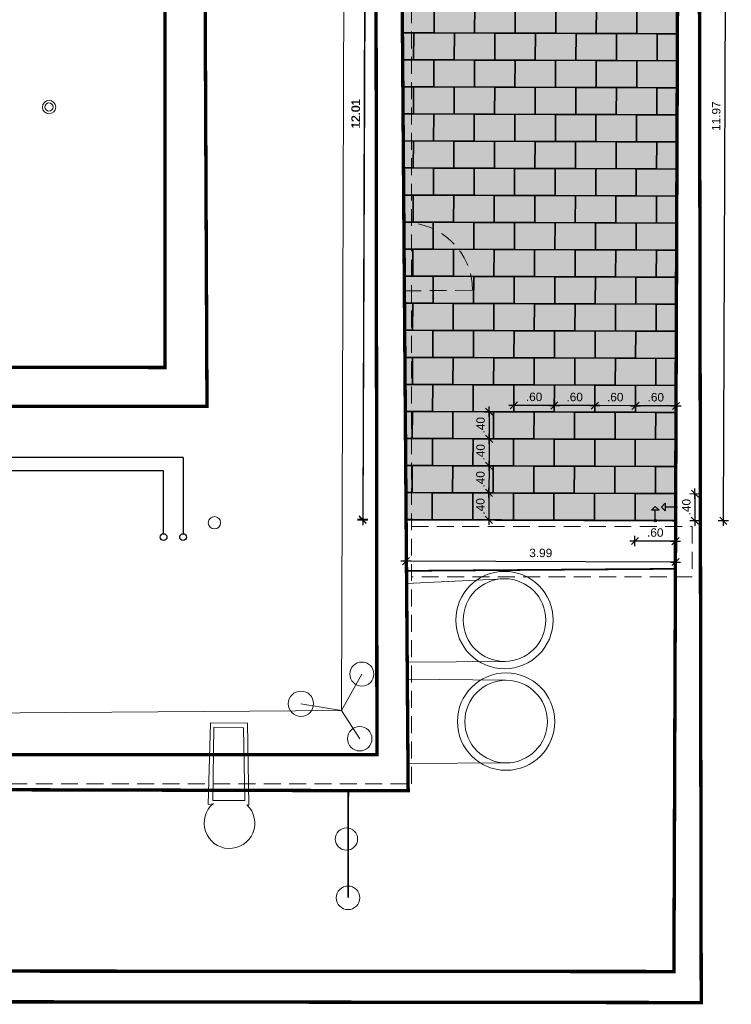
# Model space of a CAD drawing. Header units: metres. Extents: x 0 to 65.3, y 0 to 32.2.
# Tile 16 of 17: x 50.7 to 61.3, y 3.5 to 18.1. Entities that reach past the tile are written whole.
import ezdxf

# ---------------------------------------------------------------- set-up
doc = ezdxf.new("R2010")
doc.units = ezdxf.units.M
doc.linetypes.add('VERDECKT', pattern=[0.375, 0.25, -0.125])
doc.layers.get('0').update_dxf_attribs({"lineweight": 0})
doc.layers.add('003ARCH_A', color=7, linetype='Continuous')
doc.layers.add('004TGA_H', color=254, linetype='Continuous')
doc.styles.add('ARIAL', font='arial.ttf')
doc.dimstyles.new('Musterstil_M', dxfattribs={"dimtxt": 0.125, "dimasz": 0.01, "dimexe": 1.25, "dimexo": 0.0625, "dimgap": 0.0625, "dimtad": 1, "dimzin": 4, "dimdsep": 46, "dimtxsty": 'ARIAL', "dimblk": 'Pfeilspitze Bem M', "dimcen": 0.09, "dimse1": 1, "dimse2": 1, "dimadec": 0, "dimazin": 1, "dimtfac": 1, "dimtix": 1, "dimtmove": 2, "dimatfit": 3, "dimldrblk": 'Pfeilspitze Bem M', "dimfxl": 1, "dimarcsym": 0})

# ---------------------------------------------------------------- blocks, each defined once
blk = doc.blocks.new('Pfeilspitze Bem M')
for p, q in [((-7.5, 0), (7.5, 0)), ((5.3, 5.3), (-5.3, -5.3)), ((0, 7.5), (0, -7.5))]:
    blk.add_line(p, q)
blk = doc.blocks.new('*D23')
at = {"layer": '003ARCH_A', "color": 0, "lineweight": -2, "transparency": 16777216}
blk.add_line((59.246, 12.368), (58.666, 12.37), dxfattribs=at)
at = {"layer": 'Defpoints', "color": 0, "transparency": 16777216}
for p in [(58.657, 12.674), (59.257, 12.672), (58.656, 12.37)]:
    blk.add_point(p, dxfattribs=at)
at = {"layer": '003ARCH_A', "color": 0, "lineweight": -2, "transparency": 16777216, "xscale": 0.01, "yscale": 0.01, "zscale": 0.01}
for p, rotation in [((58.656, 12.37), 179.7898529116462), ((59.256, 12.368), 359.7898529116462)]:
    blk.add_blockref('Pfeilspitze Bem M', p, dxfattribs=dict(at, rotation=rotation))
at = {"layer": '003ARCH_A', "color": 0, "lineweight": 0, "transparency": 16777216, "insert": (58.957, 12.495), "char_height": 0.125, "attachment_point": 5, "rotation": 359.7899, "style": 'ARIAL'}
blk.add_mtext('.60', dxfattribs=at)
blk = doc.blocks.new('*D24')
at = {"layer": '003ARCH_A', "color": 0, "lineweight": -2, "transparency": 16777216}
blk.add_line((59.846, 12.365), (59.266, 12.368), dxfattribs=at)
at = {"layer": 'Defpoints', "color": 0, "transparency": 16777216}
for p in [(59.257, 12.672), (59.857, 12.67), (59.256, 12.368)]:
    blk.add_point(p, dxfattribs=at)
at = {"layer": '003ARCH_A', "color": 0, "lineweight": -2, "transparency": 16777216, "xscale": 0.01, "yscale": 0.01, "zscale": 0.01}
for p, rotation in [((59.256, 12.368), 179.7898529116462), ((59.856, 12.365), 359.7898529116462)]:
    blk.add_blockref('Pfeilspitze Bem M', p, dxfattribs=dict(at, rotation=rotation))
at = {"layer": '003ARCH_A', "color": 0, "lineweight": 0, "transparency": 16777216, "insert": (59.557, 12.493), "char_height": 0.125, "attachment_point": 5, "rotation": 359.7899, "style": 'ARIAL'}
blk.add_mtext('.60', dxfattribs=at)
blk = doc.blocks.new('*D25')
at = {"layer": '003ARCH_A', "color": 0, "lineweight": -2, "transparency": 16777216}
blk.add_line((60.446, 12.363), (59.866, 12.365), dxfattribs=at)
at = {"layer": 'Defpoints', "color": 0, "transparency": 16777216}
for p in [(59.857, 12.67), (60.457, 12.667), (59.856, 12.365)]:
    blk.add_point(p, dxfattribs=at)
at = {"layer": '003ARCH_A', "color": 0, "lineweight": -2, "transparency": 16777216, "xscale": 0.01, "yscale": 0.01, "zscale": 0.01}
for p, rotation in [((59.856, 12.365), 179.7898529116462), ((60.456, 12.363), 359.7898529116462)]:
    blk.add_blockref('Pfeilspitze Bem M', p, dxfattribs=dict(at, rotation=rotation))
at = {"layer": '003ARCH_A', "color": 0, "lineweight": 0, "transparency": 16777216, "insert": (60.157, 12.491), "char_height": 0.125, "attachment_point": 5, "rotation": 359.7899, "style": 'ARIAL'}
blk.add_mtext('.60', dxfattribs=at)
blk = doc.blocks.new('*D26')
at = {"layer": '003ARCH_A', "color": 0, "lineweight": -2, "transparency": 16777216}
blk.add_line((58.646, 12.37), (58.066, 12.372), dxfattribs=at)
at = {"layer": 'Defpoints', "color": 0, "transparency": 16777216}
for p in [(58.057, 12.676), (58.657, 12.674), (58.056, 12.372)]:
    blk.add_point(p, dxfattribs=at)
at = {"layer": '003ARCH_A', "color": 0, "lineweight": -2, "transparency": 16777216, "xscale": 0.01, "yscale": 0.01, "zscale": 0.01}
for p, rotation in [((58.056, 12.372), 179.7898529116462), ((58.656, 12.37), 359.7898529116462)]:
    blk.add_blockref('Pfeilspitze Bem M', p, dxfattribs=dict(at, rotation=rotation))
at = {"layer": '003ARCH_A', "color": 0, "lineweight": 0, "transparency": 16777216, "insert": (58.357, 12.497), "char_height": 0.125, "attachment_point": 5, "rotation": 359.7899, "style": 'ARIAL'}
blk.add_mtext('.60', dxfattribs=at)
blk = doc.blocks.new('*D27')
at = {"layer": '003ARCH_A', "color": 0, "lineweight": -2, "transparency": 16777216}
blk.add_line((57.69, 11.468), (57.689, 11.088), dxfattribs=at)
at = {"layer": 'Defpoints', "color": 0, "transparency": 16777216}
for p in [(57.386, 11.479), (57.384, 11.079), (57.689, 11.078)]:
    blk.add_point(p, dxfattribs=at)
at = {"layer": '003ARCH_A', "color": 0, "lineweight": -2, "transparency": 16777216, "xscale": 0.01, "yscale": 0.01, "zscale": 0.01}
for p, rotation in [((57.69, 11.478), 89.7898529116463), ((57.689, 11.078), 269.7898529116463)]:
    blk.add_blockref('Pfeilspitze Bem M', p, dxfattribs=dict(at, rotation=rotation))
at = {"layer": '003ARCH_A', "color": 0, "lineweight": 0, "transparency": 16777216, "insert": (57.563, 11.278), "char_height": 0.125, "attachment_point": 5, "rotation": 89.7899, "style": 'ARIAL'}
blk.add_mtext('.40', dxfattribs=at)
blk = doc.blocks.new('*D28')
at = {"layer": '003ARCH_A', "color": 0, "lineweight": -2, "transparency": 16777216}
blk.add_line((57.692, 11.868), (57.69, 11.488), dxfattribs=at)
at = {"layer": 'Defpoints', "color": 0, "transparency": 16777216}
for p in [(57.387, 11.879), (57.386, 11.479), (57.69, 11.478)]:
    blk.add_point(p, dxfattribs=at)
at = {"layer": '003ARCH_A', "color": 0, "lineweight": -2, "transparency": 16777216, "xscale": 0.01, "yscale": 0.01, "zscale": 0.01}
for p, rotation in [((57.692, 11.878), 89.7898529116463), ((57.69, 11.478), 269.7898529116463)]:
    blk.add_blockref('Pfeilspitze Bem M', p, dxfattribs=dict(at, rotation=rotation))
at = {"layer": '003ARCH_A', "color": 0, "lineweight": 0, "transparency": 16777216, "insert": (57.565, 11.678), "char_height": 0.125, "attachment_point": 5, "rotation": 89.7899, "style": 'ARIAL'}
blk.add_mtext('.40', dxfattribs=at)
blk = doc.blocks.new('*D29')
at = {"layer": '003ARCH_A', "color": 0, "lineweight": -2, "transparency": 16777216}
blk.add_line((57.693, 12.268), (57.692, 11.888), dxfattribs=at)
at = {"layer": 'Defpoints', "color": 0, "transparency": 16777216}
for p in [(57.389, 12.279), (57.387, 11.879), (57.692, 11.878)]:
    blk.add_point(p, dxfattribs=at)
at = {"layer": '003ARCH_A', "color": 0, "lineweight": -2, "transparency": 16777216, "xscale": 0.01, "yscale": 0.01, "zscale": 0.01}
for p, rotation in [((57.693, 12.278), 89.7898529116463), ((57.692, 11.878), 269.7898529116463)]:
    blk.add_blockref('Pfeilspitze Bem M', p, dxfattribs=dict(at, rotation=rotation))
at = {"layer": '003ARCH_A', "color": 0, "lineweight": 0, "transparency": 16777216, "insert": (57.566, 12.078), "char_height": 0.125, "attachment_point": 5, "rotation": 89.7899, "style": 'ARIAL'}
blk.add_mtext('.40', dxfattribs=at)
blk = doc.blocks.new('*D30')
at = {"layer": '003ARCH_A', "color": 0, "lineweight": -2, "transparency": 16777216}
blk.add_line((57.689, 11.068), (57.687, 10.688), dxfattribs=at)
at = {"layer": 'Defpoints', "color": 0, "transparency": 16777216}
for p in [(57.384, 11.079), (57.383, 10.679), (57.687, 10.678)]:
    blk.add_point(p, dxfattribs=at)
at = {"layer": '003ARCH_A', "color": 0, "lineweight": -2, "transparency": 16777216, "xscale": 0.01, "yscale": 0.01, "zscale": 0.01}
for p, rotation in [((57.689, 11.078), 89.7898529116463), ((57.687, 10.678), 269.7898529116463)]:
    blk.add_blockref('Pfeilspitze Bem M', p, dxfattribs=dict(at, rotation=rotation))
at = {"layer": '003ARCH_A', "color": 0, "lineweight": 0, "transparency": 16777216, "insert": (57.562, 10.878), "char_height": 0.125, "attachment_point": 5, "rotation": 89.7899, "style": 'ARIAL'}
blk.add_mtext('.40', dxfattribs=at)
blk = doc.blocks.new('*D31')
at = {"layer": '003ARCH_A', "color": 0, "lineweight": -2, "transparency": 16777216}
blk.add_line((60.439, 10.364), (59.859, 10.366), dxfattribs=at)
at = {"layer": 'Defpoints', "color": 0, "transparency": 16777216}
for p in [(59.85, 10.67), (60.45, 10.668), (59.849, 10.366)]:
    blk.add_point(p, dxfattribs=at)
at = {"layer": '003ARCH_A', "color": 0, "lineweight": -2, "transparency": 16777216, "xscale": 0.01, "yscale": 0.01, "zscale": 0.01}
for p, rotation in [((59.849, 10.366), 179.7898529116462), ((60.449, 10.364), 359.7898529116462)]:
    blk.add_blockref('Pfeilspitze Bem M', p, dxfattribs=dict(at, rotation=rotation))
at = {"layer": '003ARCH_A', "color": 0, "lineweight": 0, "transparency": 16777216, "insert": (60.149, 10.491), "char_height": 0.125, "attachment_point": 5, "rotation": 359.7899, "style": 'ARIAL'}
blk.add_mtext('.60', dxfattribs=at)
blk = doc.blocks.new('*D32')
at = {"layer": '003ARCH_A', "color": 0, "lineweight": -2, "transparency": 16777216}
blk.add_line((60.736, 11.056), (60.734, 10.676), dxfattribs=at)
at = {"layer": 'Defpoints', "color": 0, "transparency": 16777216}
for p in [(60.431, 11.067), (60.43, 10.667), (60.734, 10.666)]:
    blk.add_point(p, dxfattribs=at)
at = {"layer": '003ARCH_A', "color": 0, "lineweight": -2, "transparency": 16777216, "xscale": 0.01, "yscale": 0.01, "zscale": 0.01}
for p, rotation in [((60.736, 11.066), 89.7898529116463), ((60.734, 10.666), 269.7898529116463)]:
    blk.add_blockref('Pfeilspitze Bem M', p, dxfattribs=dict(at, rotation=rotation))
at = {"layer": '003ARCH_A', "color": 0, "lineweight": 0, "transparency": 16777216, "insert": (60.609, 10.867), "char_height": 0.125, "attachment_point": 5, "rotation": 89.7899, "style": 'ARIAL'}
blk.add_mtext('.40', dxfattribs=at)
blk = doc.blocks.new('*D33')
at = {"layer": '003ARCH_A', "color": 0, "lineweight": -2, "transparency": 16777216}
blk.add_line((60.438, 10.055), (56.471, 10.069), dxfattribs=at)
at = {"layer": 'Defpoints', "color": 0, "transparency": 16777216}
for p in [(56.464, 10.682), (60.45, 10.667), (56.461, 10.069)]:
    blk.add_point(p, dxfattribs=at)
at = {"layer": '003ARCH_A', "color": 0, "lineweight": -2, "transparency": 16777216, "xscale": 0.01, "yscale": 0.01, "zscale": 0.01}
for p, rotation in [((56.461, 10.069), 179.7898529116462), ((60.448, 10.055), 359.7898529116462)]:
    blk.add_blockref('Pfeilspitze Bem M', p, dxfattribs=dict(at, rotation=rotation))
at = {"layer": '003ARCH_A', "color": 0, "lineweight": 0, "transparency": 16777216, "insert": (58.455, 10.189), "char_height": 0.125, "attachment_point": 5, "rotation": 359.7899, "style": 'ARIAL'}
blk.add_mtext('3.99', dxfattribs=at)
blk = doc.blocks.new('*D35')
at = {"layer": '003ARCH_A', "color": 0, "lineweight": -2, "transparency": 16777216}
blk.add_line((61.199, 22.621), (61.155, 10.675), dxfattribs=at)
at = {"layer": 'Defpoints', "color": 0, "transparency": 16777216}
for p in [(60.494, 22.634), (60.45, 10.667), (61.155, 10.665)]:
    blk.add_point(p, dxfattribs=at)
at = {"layer": '003ARCH_A', "color": 0, "lineweight": -2, "transparency": 16777216, "xscale": 0.01, "yscale": 0.01, "zscale": 0.01}
for p, rotation in [((61.199, 22.631), 89.7898529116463), ((61.155, 10.665), 269.7898529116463)]:
    blk.add_blockref('Pfeilspitze Bem M', p, dxfattribs=dict(at, rotation=rotation))
at = {"layer": '003ARCH_A', "color": 0, "lineweight": 0, "transparency": 16777216, "insert": (61.051, 16.648), "char_height": 0.125, "attachment_point": 5, "rotation": 89.7899, "style": 'ARIAL'}
blk.add_mtext('11.97', dxfattribs=at)
blk = doc.blocks.new('*D36')
at = {"layer": '003ARCH_A', "color": 0, "lineweight": -2, "transparency": 16777216}
blk.add_line((55.866, 22.683), (55.823, 10.694), dxfattribs=at)
at = {"layer": 'Defpoints', "color": 0, "transparency": 16777216}
for p in [(56.37, 22.691), (55.822, 10.684), (56.464, 10.682)]:
    blk.add_point(p, dxfattribs=at)
at = {"layer": '003ARCH_A', "color": 0, "lineweight": -2, "transparency": 16777216, "xscale": 0.01, "yscale": 0.01, "zscale": 0.01}
for p, rotation in [((55.867, 22.693), 89.7898529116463), ((55.822, 10.684), 269.7898529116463)]:
    blk.add_blockref('Pfeilspitze Bem M', p, dxfattribs=dict(at, rotation=rotation))
at = {"layer": '003ARCH_A', "color": 0, "lineweight": 0, "transparency": 16777216, "insert": (55.718, 16.689), "char_height": 0.125, "attachment_point": 5, "rotation": 89.7899, "style": 'ARIAL'}
blk.add_mtext('12.01', dxfattribs=at)
blk = doc.blocks.new('*D39')
at = {"layer": '003ARCH_A', "color": 0, "lineweight": -2, "transparency": 16777216}
blk.add_line((55.866, 22.674), (55.822, 10.686), dxfattribs=at)
at = {"layer": 'Defpoints', "color": 0, "transparency": 16777216}
for p in [(56.373, 22.682), (55.822, 10.676), (56.467, 10.674)]:
    blk.add_point(p, dxfattribs=at)
at = {"layer": '003ARCH_A', "color": 0, "lineweight": -2, "transparency": 16777216, "xscale": 0.01, "yscale": 0.01, "zscale": 0.01}
for p, rotation in [((55.866, 22.684), 89.7898529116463), ((55.822, 10.676), 269.7898529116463)]:
    blk.add_blockref('Pfeilspitze Bem M', p, dxfattribs=dict(at, rotation=rotation))
at = {"layer": '003ARCH_A', "color": 0, "lineweight": 0, "transparency": 16777216, "insert": (55.718, 16.681), "char_height": 0.125, "attachment_point": 5, "rotation": 89.7899, "style": 'ARIAL'}
blk.add_mtext('12.01', dxfattribs=at)

msp = doc.modelspace()

# ---------------------------------------------------------------- hatches: boundary and pattern name
at = {"layer": '003ARCH_A', "true_color": 0x616161}
h = msp.add_hatch(color=251, dxfattribs=at)
h.dxf.hatch_style = 1
h.paths.add_polyline_path([(56.373, 22.682), (60.494, 22.634), (60.45, 10.667), (56.464, 10.682)])
at = {"layer": '003ARCH_A', "true_color": 0x8f8f8f}
h = msp.add_hatch(color=252, dxfattribs=at)
h.dxf.hatch_style = 1
h.paths.add_polyline_path([(56.394, 19.882), (60.484, 19.867), (60.482, 19.467), (56.397, 19.482)])
h.paths.add_polyline_path([(56.421, 16.282), (60.471, 16.267), (60.472, 16.667), (56.418, 16.682)])
h.paths.add_polyline_path([(56.442, 13.482), (60.46, 13.467), (60.459, 13.067), (56.445, 13.082)])
h.paths.add_polyline_path([(56.378, 21.482), (60.49, 21.467), (60.488, 21.067), (56.385, 21.082)])
h.paths.add_polyline_path([(56.406, 18.282), (60.478, 18.267), (60.477, 17.867), (56.409, 17.882)])
h.paths.add_polyline_path([(56.43, 15.082), (60.466, 15.067), (60.465, 14.667), (56.433, 14.682)])
h.paths.add_polyline_path([(56.455, 11.882), (60.454, 11.867), (60.453, 11.467), (56.458, 11.482)])

# ---------------------------------------------------------------- linework, layer by layer
at = {"layer": '003ARCH_A', "color": 9, "linetype": 'VERDECKT', "lineweight": 0}
for p, q in [((56.545, 6.775), (56.545, 22.67)), ((56.438, 14.066), (57.448, 14.073)), ((56.545, 10.58), (60.695, 10.58)), ((60.695, 10.58), (60.695, 9.835)), ((60.695, 9.835), (56.545, 9.835)), ((4.86, 6.775), (56.545, 6.775))]:
    msp.add_line(p, q, dxfattribs=at)
at = {"layer": '003ARCH_A', "color": 9, "linetype": 'Continuous', "lineweight": 0, "flags": 128}
for points in [[(2.796, 29.712, 0.05, 0.05, 0), (2.795, 3.606, 0.05, 0.05, 0), (60.829, 3.541, 0.05, 0.05, 0), (60.796, 22.662, 0.05, 0.05, 0)], [(3.19, 29.712, 0.05, 0.05, 0), (3.19, 4.036, 0.05, 0.05, 0), (60.425, 4, 0.05, 0.05, 0), (60.495, 22.784, 0.05, 0.05, 0)]]:
    msp.add_lwpolyline(points, format="xyseb", dxfattribs=at)
for points, const_width in [([(56.372, 22.841), (56.494, 6.673), (4.461, 6.806), (4.499, 22.547), (4.819, 22.545), (4.922, 7.217), (56.032, 7.208), (56.015, 22.441), (53.473, 22.43)], 0.05), ([(53.471, 22.881), (53.518, 12.357), (14.609, 12.383), (14.563, 22.496), (4.499, 22.547)], 0.05), ([(52.897, 22.483), (52.895, 12.932), (15.121, 12.963), (15.111, 22.392), (52.897, 22.483)], 0.05), ([(55.605, 5.09), (55.609, 6.675)], 0.025)]:
    msp.add_lwpolyline(points, dxfattribs=dict(at, const_width=const_width))
at = {"layer": '003ARCH_A', "color": 9, "lineweight": 0}
msp.add_lwpolyline([(56.373, 22.682), (60.494, 22.634), (60.45, 10.667), (56.464, 10.682), (56.373, 22.682)], dxfattribs=at)
at = {"layer": '003ARCH_A', "color": 9, "linetype": 'Continuous', "lineweight": 0, "flags": 128}
for points in [[(55.552, 21.555), (55.51, 7.858), (41.237, 7.754), (29.804, 7.67), (29.566, 7.28), (24.271, 7.325), (22.873, 7.793)], [(57.929, 8.586), (56.479, 8.575), (56.471, 9.74), (57.91, 9.808)], [(55.809, 8.399), (55.51, 7.858)], [(57.952, 7.085), (56.491, 7.074), (56.481, 8.324), (57.933, 8.307)], [(55.51, 7.858), (54.908, 7.96)], [(55.51, 7.858), (55.777, 7.443)], [(54.06, 7.603), (53.618, 7.612), (53.606, 6.528), (54.076, 6.531), (54.06, 7.603)]]:
    msp.add_lwpolyline(points, dxfattribs=at)
at = {"layer": '003ARCH_A', "color": 9}
for points in [[(56.406, 18.282), (56.878, 18.281), (56.877, 17.881), (56.409, 17.882)], [(56.409, 17.882), (56.577, 17.882), (56.575, 17.482), (56.412, 17.482)], [(60.475, 17.467), (60.175, 17.468), (60.177, 17.868), (60.477, 17.867)], [(56.412, 17.482), (56.875, 17.481), (56.874, 17.081), (56.415, 17.082)], [(56.415, 17.082), (56.574, 17.082), (56.572, 16.682), (56.418, 16.682)], [(60.472, 16.667), (60.172, 16.668), (60.174, 17.068), (60.474, 17.067)], [(56.418, 16.682), (56.872, 16.681), (56.871, 16.281), (56.421, 16.282)], [(56.421, 16.282), (56.571, 16.282), (56.569, 15.882), (56.424, 15.882)], [(60.469, 15.867), (60.169, 15.868), (60.171, 16.268), (60.471, 16.267)], [(56.424, 15.882), (56.869, 15.881), (56.868, 15.481), (56.427, 15.482)], [(56.427, 15.482), (56.568, 15.482), (56.566, 15.082), (56.43, 15.082)], [(60.466, 15.067), (60.166, 15.068), (60.168, 15.468), (60.468, 15.467)], [(56.43, 15.082), (56.866, 15.081), (56.865, 14.681), (56.433, 14.682)], [(56.433, 14.682), (56.565, 14.682), (56.563, 14.282), (56.436, 14.282)], [(60.463, 14.267), (60.163, 14.268), (60.165, 14.668), (60.465, 14.667)], [(56.436, 14.282), (56.863, 14.281), (56.862, 13.881), (56.439, 13.882)], [(56.439, 13.882), (56.562, 13.882), (56.56, 13.482), (56.442, 13.482)], [(60.46, 13.467), (60.16, 13.468), (60.162, 13.868), (60.462, 13.867)], [(56.442, 13.482), (56.86, 13.481), (56.859, 13.081), (56.445, 13.082)], [(56.445, 13.082), (56.559, 13.082), (56.557, 12.682), (56.448, 12.682)], [(60.457, 12.667), (60.157, 12.668), (60.159, 13.068), (60.459, 13.067)], [(56.448, 12.682), (56.857, 12.681), (56.856, 12.281), (56.452, 12.282)], [(56.452, 12.282), (56.556, 12.282), (56.554, 11.882), (56.455, 11.882)], [(60.454, 11.867), (60.154, 11.868), (60.156, 12.268), (60.456, 12.267)], [(56.455, 11.882), (56.854, 11.881), (56.853, 11.481), (56.458, 11.482)], [(56.458, 11.482), (56.553, 11.482), (56.551, 11.082), (56.461, 11.082)], [(60.451, 11.067), (60.151, 11.068), (60.153, 11.468), (60.453, 11.467)], [(56.461, 11.082), (56.851, 11.081), (56.85, 10.681), (56.464, 10.682)], [(60.298, 10.811), (60.241, 10.867), (60.298, 10.924), (60.298, 10.811)], [(60.093, 10.821), (60.15, 10.878), (60.206, 10.821), (60.093, 10.821)], [(60.15, 10.668), (60.15, 10.821)], [(60.451, 10.867), (60.298, 10.867)]]:
    msp.add_lwpolyline(points, dxfattribs=at)
for points in [[(56.878, 18.281), (57.478, 18.278), (57.477, 17.878), (56.877, 17.881)], [(57.478, 18.278), (58.078, 18.276), (58.077, 17.876), (57.477, 17.878)], [(58.078, 18.276), (58.678, 18.274), (58.677, 17.874), (58.077, 17.876)], [(58.678, 18.274), (59.278, 18.272), (59.277, 17.872), (58.677, 17.874)], [(59.278, 18.272), (59.878, 18.27), (59.877, 17.87), (59.277, 17.872)], [(59.878, 18.27), (60.478, 18.267), (60.477, 17.867), (59.877, 17.87)], [(56.577, 17.882), (57.177, 17.879), (57.175, 17.479), (56.575, 17.482)], [(57.177, 17.879), (57.777, 17.877), (57.775, 17.477), (57.175, 17.479)], [(57.777, 17.877), (58.377, 17.875), (58.375, 17.475), (57.775, 17.477)], [(58.377, 17.875), (58.977, 17.873), (58.975, 17.473), (58.375, 17.475)], [(58.977, 17.873), (59.577, 17.871), (59.575, 17.471), (58.975, 17.473)], [(59.577, 17.871), (60.177, 17.868), (60.175, 17.468), (59.575, 17.471)], [(56.875, 17.481), (57.475, 17.478), (57.474, 17.078), (56.874, 17.081)], [(57.475, 17.478), (58.075, 17.476), (58.074, 17.076), (57.474, 17.078)], [(58.075, 17.476), (58.675, 17.474), (58.674, 17.074), (58.074, 17.076)], [(58.675, 17.474), (59.275, 17.472), (59.274, 17.072), (58.674, 17.074)], [(59.275, 17.472), (59.875, 17.47), (59.874, 17.07), (59.274, 17.072)], [(59.875, 17.47), (60.475, 17.467), (60.474, 17.067), (59.874, 17.07)], [(56.574, 17.082), (57.174, 17.08), (57.172, 16.68), (56.572, 16.682)], [(57.174, 17.08), (57.774, 17.077), (57.772, 16.677), (57.172, 16.68)], [(57.774, 17.077), (58.374, 17.075), (58.372, 16.675), (57.772, 16.677)], [(58.374, 17.075), (58.974, 17.073), (58.972, 16.673), (58.372, 16.675)], [(58.974, 17.073), (59.574, 17.071), (59.572, 16.671), (58.972, 16.673)], [(59.574, 17.071), (60.174, 17.068), (60.172, 16.668), (59.572, 16.671)], [(56.872, 16.681), (57.472, 16.678), (57.471, 16.278), (56.871, 16.281)], [(57.472, 16.678), (58.072, 16.676), (58.071, 16.276), (57.471, 16.278)], [(58.072, 16.676), (58.672, 16.674), (58.671, 16.274), (58.071, 16.276)], [(58.672, 16.674), (59.272, 16.672), (59.271, 16.272), (58.671, 16.274)], [(59.272, 16.672), (59.872, 16.67), (59.871, 16.27), (59.271, 16.272)], [(59.872, 16.67), (60.472, 16.667), (60.471, 16.267), (59.871, 16.27)], [(56.571, 16.282), (57.171, 16.28), (57.169, 15.88), (56.569, 15.882)], [(57.171, 16.28), (57.771, 16.277), (57.769, 15.877), (57.169, 15.88)], [(57.771, 16.277), (58.371, 16.275), (58.369, 15.875), (57.769, 15.877)], [(58.371, 16.275), (58.971, 16.273), (58.969, 15.873), (58.369, 15.875)], [(58.971, 16.273), (59.571, 16.271), (59.569, 15.871), (58.969, 15.873)], [(59.571, 16.271), (60.171, 16.268), (60.169, 15.868), (59.569, 15.871)], [(56.869, 15.881), (57.469, 15.878), (57.468, 15.478), (56.868, 15.481)], [(57.469, 15.878), (58.069, 15.876), (58.068, 15.476), (57.468, 15.478)], [(58.069, 15.876), (58.669, 15.874), (58.668, 15.474), (58.068, 15.476)], [(58.669, 15.874), (59.269, 15.872), (59.268, 15.472), (58.668, 15.474)], [(59.269, 15.872), (59.869, 15.87), (59.868, 15.47), (59.268, 15.472)], [(59.869, 15.87), (60.469, 15.867), (60.468, 15.467), (59.868, 15.47)], [(56.568, 15.482), (57.168, 15.48), (57.166, 15.08), (56.566, 15.082)], [(57.168, 15.48), (57.768, 15.477), (57.766, 15.077), (57.166, 15.08)], [(57.768, 15.477), (58.368, 15.475), (58.366, 15.075), (57.766, 15.077)], [(58.368, 15.475), (58.968, 15.473), (58.966, 15.073), (58.366, 15.075)], [(58.968, 15.473), (59.568, 15.471), (59.566, 15.071), (58.966, 15.073)], [(59.568, 15.471), (60.168, 15.468), (60.166, 15.068), (59.566, 15.071)], [(56.866, 15.081), (57.466, 15.078), (57.465, 14.678), (56.865, 14.681)], [(57.466, 15.078), (58.066, 15.076), (58.065, 14.676), (57.465, 14.678)], [(58.066, 15.076), (58.666, 15.074), (58.665, 14.674), (58.065, 14.676)], [(58.666, 15.074), (59.266, 15.072), (59.265, 14.672), (58.665, 14.674)], [(59.266, 15.072), (59.866, 15.07), (59.865, 14.67), (59.265, 14.672)], [(59.866, 15.07), (60.466, 15.067), (60.465, 14.667), (59.865, 14.67)], [(56.565, 14.682), (57.165, 14.68), (57.163, 14.28), (56.563, 14.282)], [(57.165, 14.68), (57.765, 14.677), (57.763, 14.277), (57.163, 14.28)], [(57.765, 14.677), (58.365, 14.675), (58.363, 14.275), (57.763, 14.277)], [(58.365, 14.675), (58.965, 14.673), (58.963, 14.273), (58.363, 14.275)], [(58.965, 14.673), (59.565, 14.671), (59.563, 14.271), (58.963, 14.273)], [(59.565, 14.671), (60.165, 14.668), (60.163, 14.268), (59.563, 14.271)], [(56.863, 14.281), (57.463, 14.278), (57.462, 13.878), (56.862, 13.881)], [(57.463, 14.278), (58.063, 14.276), (58.062, 13.876), (57.462, 13.878)], [(58.063, 14.276), (58.663, 14.274), (58.662, 13.874), (58.062, 13.876)], [(58.663, 14.274), (59.263, 14.272), (59.262, 13.872), (58.662, 13.874)], [(59.263, 14.272), (59.863, 14.27), (59.862, 13.87), (59.262, 13.872)], [(59.863, 14.27), (60.463, 14.267), (60.462, 13.867), (59.862, 13.87)], [(56.562, 13.882), (57.162, 13.88), (57.16, 13.48), (56.56, 13.482)], [(57.162, 13.88), (57.762, 13.877), (57.76, 13.477), (57.16, 13.48)], [(57.762, 13.877), (58.362, 13.875), (58.36, 13.475), (57.76, 13.477)], [(58.362, 13.875), (58.962, 13.873), (58.96, 13.473), (58.36, 13.475)], [(58.962, 13.873), (59.562, 13.871), (59.56, 13.471), (58.96, 13.473)], [(59.562, 13.871), (60.162, 13.868), (60.16, 13.468), (59.56, 13.471)], [(56.86, 13.481), (57.46, 13.478), (57.459, 13.078), (56.859, 13.081)], [(57.46, 13.478), (58.06, 13.476), (58.059, 13.076), (57.459, 13.078)], [(58.06, 13.476), (58.66, 13.474), (58.659, 13.074), (58.059, 13.076)], [(58.66, 13.474), (59.26, 13.472), (59.259, 13.072), (58.659, 13.074)], [(59.26, 13.472), (59.86, 13.47), (59.859, 13.07), (59.259, 13.072)], [(59.86, 13.47), (60.46, 13.467), (60.459, 13.067), (59.859, 13.07)], [(56.559, 13.082), (57.159, 13.08), (57.157, 12.68), (56.557, 12.682)], [(57.159, 13.08), (57.759, 13.077), (57.757, 12.677), (57.157, 12.68)], [(57.759, 13.077), (58.359, 13.075), (58.357, 12.675), (57.757, 12.677)], [(58.359, 13.075), (58.959, 13.073), (58.957, 12.673), (58.357, 12.675)], [(58.959, 13.073), (59.559, 13.071), (59.557, 12.671), (58.957, 12.673)], [(59.559, 13.071), (60.159, 13.068), (60.157, 12.668), (59.557, 12.671)], [(56.857, 12.681), (57.457, 12.678), (57.456, 12.278), (56.856, 12.281)], [(57.457, 12.678), (58.057, 12.676), (58.056, 12.276), (57.456, 12.278)], [(58.057, 12.676), (58.657, 12.674), (58.656, 12.274), (58.056, 12.276)], [(58.657, 12.674), (59.257, 12.672), (59.256, 12.272), (58.656, 12.274)], [(59.257, 12.672), (59.857, 12.67), (59.856, 12.27), (59.256, 12.272)], [(59.857, 12.67), (60.457, 12.667), (60.456, 12.267), (59.856, 12.27)], [(56.556, 12.282), (57.156, 12.28), (57.154, 11.88), (56.554, 11.882)], [(57.156, 12.28), (57.756, 12.277), (57.754, 11.877), (57.154, 11.88)], [(57.756, 12.277), (58.356, 12.275), (58.354, 11.875), (57.754, 11.877)], [(58.356, 12.275), (58.956, 12.273), (58.954, 11.873), (58.354, 11.875)], [(58.956, 12.273), (59.556, 12.271), (59.554, 11.871), (58.954, 11.873)], [(59.556, 12.271), (60.156, 12.268), (60.154, 11.868), (59.554, 11.871)], [(56.854, 11.881), (57.454, 11.878), (57.453, 11.478), (56.853, 11.481)], [(57.454, 11.878), (58.054, 11.876), (58.053, 11.476), (57.453, 11.478)], [(58.054, 11.876), (58.654, 11.874), (58.653, 11.474), (58.053, 11.476)], [(58.654, 11.874), (59.254, 11.872), (59.253, 11.472), (58.653, 11.474)], [(59.254, 11.872), (59.854, 11.87), (59.853, 11.47), (59.253, 11.472)], [(59.854, 11.87), (60.454, 11.867), (60.453, 11.467), (59.853, 11.47)], [(56.553, 11.482), (57.153, 11.48), (57.151, 11.08), (56.551, 11.082)], [(57.153, 11.48), (57.753, 11.477), (57.751, 11.077), (57.151, 11.08)], [(57.753, 11.477), (58.353, 11.475), (58.351, 11.075), (57.751, 11.077)], [(58.353, 11.475), (58.953, 11.473), (58.951, 11.073), (58.351, 11.075)], [(58.953, 11.473), (59.553, 11.471), (59.551, 11.071), (58.951, 11.073)], [(59.553, 11.471), (60.153, 11.468), (60.151, 11.068), (59.551, 11.071)], [(56.851, 11.081), (57.451, 11.078), (57.45, 10.678), (56.85, 10.681)], [(57.451, 11.078), (58.051, 11.076), (58.05, 10.676), (57.45, 10.678)], [(58.051, 11.076), (58.651, 11.074), (58.65, 10.674), (58.05, 10.676)], [(58.651, 11.074), (59.251, 11.072), (59.25, 10.672), (58.65, 10.674)], [(59.251, 11.072), (59.851, 11.07), (59.85, 10.67), (59.25, 10.672)], [(59.851, 11.07), (60.451, 11.067), (60.45, 10.667), (59.85, 10.67)]]:
    msp.add_lwpolyline(points, close=True, dxfattribs=at)
at = {"layer": '003ARCH_A', "color": 9, "linetype": 'Continuous', "lineweight": 0, "const_width": 0.025, "flags": 128}
msp.add_lwpolyline([(60.447, 9.955), (56.469, 9.925), (56.464, 10.682), (60.45, 10.667)], close=True, dxfattribs=at)
at = {"layer": '003ARCH_A', "color": 9, "linetype": 'Continuous', "lineweight": 0, "flags": 128}
msp.add_lwpolyline([(54.116, 7.672), (53.57, 7.68), (53.537, 6.47), (53.612, 6.482), (53.614, 6.484, 2.639176), (54.11, 6.465), (54.135, 6.462), (54.116, 7.672)], format="xyb", close=True, dxfattribs=at)
at = {"layer": '003ARCH_A', "color": 9, "linetype": 'Continuous', "lineweight": 0}
for centre, radius in [((51.182, 16.782), 0.0986), ((51.181, 16.783), 0.0602), ((53.628, 10.637), 0.0905), ((57.919, 9.197), 0.72), ((57.919, 9.197), 0.611), ((55.809, 8.399), 0.178), ((57.943, 7.696), 0.72), ((57.943, 7.696), 0.611), ((54.908, 7.96), 0.187), ((55.777, 7.443), 0.181), ((55.581, 5.959), 0.165), ((55.605, 5.09), 0.174)]:
    msp.add_circle(centre, radius, dxfattribs=at)
at = {"layer": '003ARCH_A', "color": 9}
for centre in [(60.451, 10.867), (60.15, 10.668)]:
    msp.add_circle(centre, 0.0192, dxfattribs=at)
at = {"layer": '003ARCH_A', "color": 9, "linetype": 'VERDECKT', "lineweight": 0}
msp.add_arc((56.438, 14.066), 1.01, 0.4319, 90.4319, dxfattribs=at)
at = {"layer": '004TGA_H', "color": 80}
for q in [(47.24, 11.603), (53.165, 10.474)]:
    msp.add_line((53.165, 11.603), q, dxfattribs=at)
at = {"layer": '004TGA_H', "color": 120}
for p, q in [((52.876, 11.403), (46.89, 11.403)), ((52.876, 10.471), (52.876, 11.403))]:
    msp.add_line(p, q, dxfattribs=at)
at = {"layer": '004TGA_H', "color": 145, "linetype": 'Continuous'}
msp.add_circle((52.876, 10.424), 0.05, dxfattribs=at)
at = {"layer": '004TGA_H', "color": 211, "linetype": 'Continuous'}
msp.add_circle((53.165, 10.424), 0.05, dxfattribs=at)

# ---------------------------------------------------------------- dimensions: what is measured, and where the dimension line sits
at = {"layer": '003ARCH_A', "color": 9, "lineweight": 0}
for base, p1, p2, angle, picture, middle in [((55.822, 10.684), (56.37, 22.691), (56.464, 10.682), 89.7899, '*D36', (55.718, 16.689)), ((55.822, 10.676), (56.373, 22.682), (56.467, 10.674), 89.7899, '*D39', (55.718, 16.681)), ((61.155, 10.665), (60.494, 22.634), (60.45, 10.667), 89.7899, '*D35', (61.051, 16.648)), ((58.056, 12.372), (58.657, 12.674), (58.057, 12.676), 359.7899, '*D26', (58.357, 12.497)), ((58.656, 12.37), (59.257, 12.672), (58.657, 12.674), 359.7899, '*D23', (58.957, 12.495)), ((59.256, 12.368), (59.857, 12.67), (59.257, 12.672), 359.7899, '*D24', (59.557, 12.493)), ((59.856, 12.365), (60.457, 12.667), (59.857, 12.67), 359.7899, '*D25', (60.157, 12.491)), ((57.692, 11.878), (57.389, 12.279), (57.387, 11.879), 89.7899, '*D29', (57.566, 12.078)), ((57.69, 11.478), (57.387, 11.879), (57.386, 11.479), 89.7899, '*D28', (57.565, 11.678)), ((57.689, 11.078), (57.386, 11.479), (57.384, 11.079), 89.7899, '*D27', (57.563, 11.278)), ((57.687, 10.678), (57.384, 11.079), (57.383, 10.679), 89.7899, '*D30', (57.562, 10.878)), ((60.734, 10.666), (60.431, 11.067), (60.43, 10.667), 89.7899, '*D32', (60.609, 10.867)), ((56.461, 10.069), (60.45, 10.667), (56.464, 10.682), 359.7899, '*D33', (58.455, 10.189)), ((59.849, 10.366), (60.45, 10.668), (59.85, 10.67), 359.7899, '*D31', (60.149, 10.491))]:
    dim = msp.add_linear_dim(base=base, p1=p1, p2=p2, angle=angle, dimstyle='Musterstil_M', dxfattribs=at)
    dim.commit()
    dim.dimension.update_dxf_attribs({"geometry": picture, "text_midpoint": middle})

doc.saveas('drawing.dxf')
